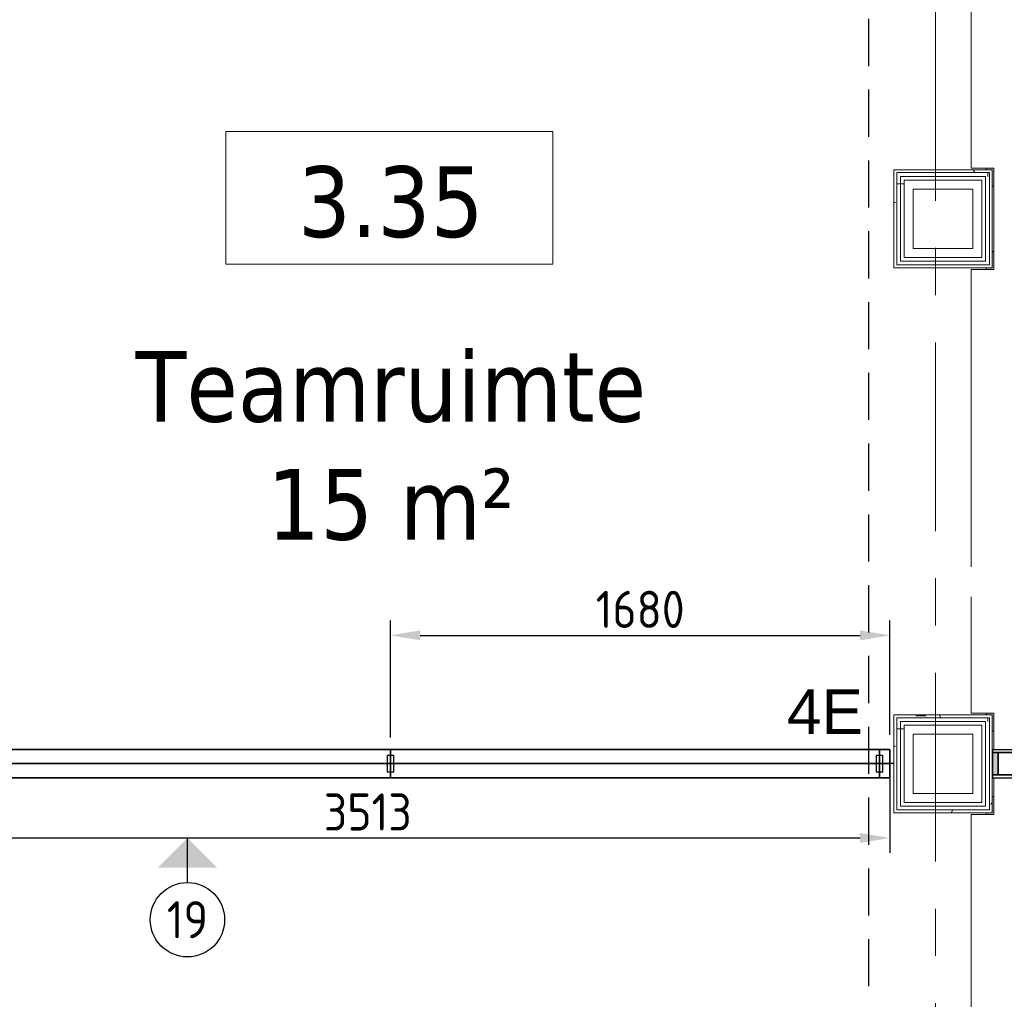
# Model space of a CAD drawing. Extents: x 3165 to 57695, y -7842 to 39081.
# Tile 216 of 248: x 50935 to 54248, y 25870 to 29165. Entities that reach past the tile are written whole.
import ezdxf
from ezdxf.enums import TextEntityAlignment as Align

# ---------------------------------------------------------------- set-up
doc = ezdxf.new("R2010")
doc.units = 0
doc.header["$LTSCALE"] = 50
doc.header["$PDSIZE"] = -5
doc.linetypes.add('HIDDEN2', pattern=[4.7625, 3.175, -1.5875])
doc.linetypes.add('Onderlegger 3e verdieping$0$stramien', pattern=[22.225, 12.7, -3.175, 3.175, -3.175])
doc.layers.get('0').update_dxf_attribs({"linetype": 'CONTINUOUS'})
doc.layers.get('DEFPOINTS').update_dxf_attribs({"linetype": 'CONTINUOUS'})
for name, color, linetype in [('AS-A38--_F----5', 2, 'CONTINUOUS'), ('AS-A38--_F---4-', 9, 'CONTINUOUS'), ('AS-I38-M_F----5_Muuraansluitingen', 7, 'CONTINUOUS'), ('AS-I38-M_F----5_Wandmodulen', 7, 'CONTINUOUS'), ('AS-L38--', 7, 'CONTINUOUS'), ('AS-L38--_F----5', 7, 'CONTINUOUS'), ('AS-L38--_F---4-', 7, 'CONTINUOUS'), ('AS-L38--_F-23--', 3, 'CONTINUOUS'), ('AS-L38--_F1-----', 2, 'CONTINUOUS'), ('AS-L38--_F123--', 7, 'CONTINUOUS'), ('AS-M38--_F123--_Wandlengte', 1, 'CONTINUOUS'), ('AS-T38--_F----5', 7, 'CONTINUOUS'), ('AS-T38--_F-23--', 7, 'CONTINUOUS'), ('IWTEKST', 2, 'CONTINUOUS')]:
    doc.layers.add(name, color=color, linetype=linetype)
doc.layers.add('AS-I38-1_F----5', color=2, linetype='CONTINUOUS', plot=False)
doc.layers.add('IWHARTWAND', color=6, linetype='CONTINUOUS', plot=False)
for name, color, linetype, lineweight in [('Onderlegger 3e verdieping$0$A-AREA-IDEN', 8, 'CONTINUOUS', 18), ('Onderlegger 3e verdieping$0$A-DETL-MBND', 8, 'CONTINUOUS', 18), ('Onderlegger 3e verdieping$0$A-FLOR-OTLN', 8, 'CONTINUOUS', 18), ('Onderlegger 3e verdieping$0$A-GLAZ', 8, 'CONTINUOUS', 25), ('Onderlegger 3e verdieping$0$A-WALL-MBNI', 8, 'CONTINUOUS', 25), ('Onderlegger 3e verdieping$0$A-WALL-PATT', 8, 'CONTINUOUS', 50), ('Onderlegger 3e verdieping$0$I-WALL', 8, 'CONTINUOUS', 25), ('Onderlegger 3e verdieping$0$S-GRID', 8, 'CONTINUOUS', 18)]:
    doc.layers.add(name, color=color, linetype=linetype, lineweight=lineweight)
doc.styles.add('Onderlegger 3e verdieping$0$Tahoma_1', font='TAHOMA.TTF', dxfattribs={"height": 238.040123})
doc.styles.get("Standard").update_dxf_attribs({"font": 'isocp.shx'})
doc.dimstyles.new('CWall_F2_Wandlengte', dxfattribs={"dimscale": 50, "dimtxt": 2.5, "dimasz": 2, "dimexe": 1, "dimexo": 1, "dimgap": 0.5, "dimtad": 1, "dimdec": 0, "dimdsep": 46, "dimtxsty": 'Standard', "dimcen": 2.5, "dimclrt": 2, "dimadec": 0, "dimazin": 0, "dimtfac": 1, "dimtdec": 0, "dimtix": 1, "dimtmove": 2, "dimatfit": 0, "dimfxl": 0, "dimtolj": 1, "dimtzin": 0, "dimarcsym": 0})
pattern_1 = [(0, (0, 0), (406.4, 101.6), [33.528, -271.272, 33.528, -271.272, -1625.6]), (0, (0, 0), (406.4, 101.6), [-609.6, 33.528, -576.072, 33.528, -271.272, -711.2]), (0, (0, 0), (406.4, 101.6), [-1524, 33.528, -169.672, 33.528, -474.472]), (120, (152.4, 50.8), (-291.18818, 301.15272), [33.528, -271.272, 33.528, -271.272, -1625.6]), (120, (152.4, 50.8), (-291.18818, 301.15272), [-609.6, 33.528, -576.072, 33.528, -271.272, -711.2]), (120, (152.4, 50.8), (-291.18818, 301.15272), [-1524, 33.528, -169.672, 33.528, -474.472]), (240, (203.2, 254), (-115.21182, -402.75272), [33.528, -271.272, 33.528, -271.272, -1625.6]), (240, (203.2, 254), (-115.21182, -402.75272), [-609.6, 33.528, -576.072, 33.528, -271.272, -711.2]), (240, (203.2, 254), (-115.21182, -402.75272), [-1524, 33.528, -169.672, 33.528, -474.472])]
pattern_2 = [(0, (53875.76, 26429.2), (0, 500), []), (0, (53875.76, 26379.2), (0, 500), []), (0, (53875.76, 26329.2), (0, 500), []), (0, (53875.76, 26279.2), (0, 500), [])]
pattern_3 = [(0, (53875.76, 28262.54), (0, 500), []), (0, (53875.76, 28212.54), (0, 500), []), (0, (53875.76, 28162.54), (0, 500), []), (0, (53875.76, 28112.54), (0, 500), [])]
pattern_4 = [(0, (683.25, 1360), (31.75, 31.75), [15.875, -47.625]), (90, (691.188, 1352.062), (-31.75, 31.75), [15.875, -47.625])]
pattern_5 = [(0, (822.5, 1360), (31.75, 31.75), [15.875, -47.625]), (90, (830.438, 1352.062), (-31.75, 31.75), [15.875, -47.625])]

# ---------------------------------------------------------------- blocks, each defined once
blk = doc.blocks.new('Onderlegger 3e verdieping$0$22_KA_systeempanel_dicht - staal-V107-Plotview 3e Verdieping - schaal 1 op 100')
at = {"layer": 'Onderlegger 3e verdieping$0$A-GLAZ', "lineweight": 18}
h = blk.add_hatch(color=256, dxfattribs=at)
h.paths.add_polyline_path([(-44.3, -37.5), (-24.3, -37.5), (-24.3, 37.5), (-44.3, 37.5)], flags=0)
h.paths.add_polyline_path([(44.3, -37.5), (44.3, 37.5), (24.3, 37.5), (24.3, -37.5)], flags=0)
at = {"layer": 'Onderlegger 3e verdieping$0$A-GLAZ'}
for p, q in [((44.3, 47.5), (-44.3, 47.5)), ((-44.3, 47.5), (-44.3, 37.5)), ((-44.3, 37.5), (44.3, 37.5)), ((-24.3, 37.5), (-44.3, 37.5)), ((-44.3, 37.5), (-44.3, -37.5)), ((24.3, 37.5), (-24.3, 37.5)), ((-24.3, 37.5), (-24.3, -37.5)), ((-24.3, -37.5), (-24.3, 37.5)), ((24.3, -37.5), (24.3, 37.5)), ((44.3, 37.5), (24.3, 37.5)), ((24.3, 37.5), (24.3, -37.5)), ((44.3, 37.5), (44.3, 47.5)), ((44.3, -37.5), (44.3, 37.5)), ((44.3, -37.5), (-44.3, -37.5)), ((-44.3, -37.5), (-44.3, -47.5)), ((-44.3, -37.5), (-24.3, -37.5)), ((-44.3, -47.5), (44.3, -47.5)), ((-24.3, -37.5), (24.3, -37.5)), ((24.3, -37.5), (44.3, -37.5)), ((44.3, -47.5), (44.3, -37.5))]:
    blk.add_line(p, q, dxfattribs=at)
blk = doc.blocks.new('Onderlegger 3e verdieping$0$43_KA_stucwerk tegen borstwering onderkant verdieping1 - 43_KA_stucwerk tegen borstwering onderkant verdieping-10163052-Plotview 3e Verdieping - schaal 1 op 100')
at = {"layer": 'Onderlegger 3e verdieping$0$A-DETL-MBND'}
h = blk.add_hatch(color=256, dxfattribs=at)
h.paths.add_polyline_path([(54137, 2578.2), (54286.6, 2578.2), (54286.6, 3088), (54283.1, 3088), (54282, 2828.4), (54216.6, 2828.4), (54216.6, 2668.2), (54036.6, 2667.4), (54036.6, 2578.2)], flags=0)
h.paths.add_polyline_path([(54286.6, 4401), (54286.6, 4921.4), (54283.1, 4921.4), (54283.1, 4401)], flags=0)
h.paths.add_polyline_path([(54212.4, 4491.5), (54212.4, 4551.9), (54207.4, 4551.9), (54207.4, 4496.5), (54186.6, 4496.5), (54186.6, 4491.5), (54207.4, 4491.5)], flags=0)
h.paths.add_polyline_path([(54212.4, 4771.9), (54212.4, 4831.9), (54186.6, 4831.9), (54187.6, 4826.9), (54207.4, 4826.9), (54207.4, 4771.9)], flags=0)
h.paths.add_polyline_path([(54283.1, 6234.4), (54286.6, 6234.4), (54286.6, 6754.7), (54283.1, 6754.7), (54283.1, 6324.9)], flags=0)
h.paths.add_polyline_path([(54197.4, 6324.9), (54212.4, 6324.9), (54212.4, 6385.2), (54207.4, 6385.2), (54207.4, 6329.9), (54186.6, 6329.9), (54186.6, 6324.9), (54191.6, 6324.9)], flags=0)
h.paths.add_polyline_path([(54212.4, 6605.2), (54212.4, 6665.2), (54186.6, 6665.2), (54187.6, 6660.2), (54207.4, 6660.2), (54207.4, 6605.2)], flags=0)
h.paths.add_polyline_path([(54283.1, 8067.7), (54286.6, 8067.7), (54286.6, 8280.9), (54283.1, 8280.9), (54283.1, 8132.1)], flags=0)
h.paths.add_polyline_path([(54207.4, 8158.2), (54212.4, 8158.2), (54212.4, 8218.5), (54207.4, 8218.5), (54207.4, 8163.2), (54186.6, 8163.2), (54186.6, 8158.2), (54197.4, 8158.2)], flags=0)
h.paths.add_polyline_path([(54286.6, 8375.9), (54286.6, 8588.1), (54283.1, 8588.1), (54283.1, 8375.9)], flags=0)
h.paths.add_polyline_path([(54212.4, 8438.5), (54212.4, 8498.5), (54186.6, 8498.5), (54187.6, 8493.5), (54207.4, 8493.5), (54207.4, 8438.5)], flags=0)
h.paths.add_polyline_path([(54283.1, 9901.1), (54286.6, 9901.1), (54286.6, 10421.4), (54283.1, 10421.4), (54283.1, 9991.5)], flags=0)
h.paths.add_polyline_path([(54212.4, 9991.5), (54212.4, 10051.9), (54207.4, 10051.9), (54207.4, 9996.5), (54186.6, 9996.5), (54186.6, 9991.5), (54207.4, 9991.5)], flags=0)
h.paths.add_polyline_path([(54212.4, 10271.9), (54212.4, 10331.9), (54186.6, 10331.9), (54187.6, 10326.9), (54207.4, 10326.9), (54207.4, 10271.9)], flags=0)
h.paths.add_polyline_path([(54283.1, 11734.4), (54286.6, 11734.4), (54286.6, 11947.7), (54283.1, 11947.7), (54283.1, 11813)], flags=0)
h.paths.add_polyline_path([(54197.4, 11824.9), (54212.4, 11824.9), (54212.4, 11885.2), (54207.4, 11885.2), (54207.4, 11829.9), (54186.6, 11829.9), (54186.6, 11824.9)], flags=0)
h.paths.add_polyline_path([(54283.1, 12042.7), (54286.6, 12042.7), (54286.6, 12254.7), (54283.1, 12254.7), (54283.1, 12165.2)], flags=0)
h.paths.add_polyline_path([(54212.4, 12105.2), (54212.4, 12165.2), (54186.6, 12165.2), (54187.6, 12160.2), (54207.4, 12160.2), (54207.4, 12105.2)], flags=0)
h.paths.add_polyline_path([(54283.1, 13567.7), (54286.6, 13567.7), (54286.6, 14088.7), (54283.1, 14088.7), (54283.1, 13658.2)], flags=0)
h.paths.add_polyline_path([(54207.4, 13658.2), (54212.4, 13658.2), (54212.4, 13718.5), (54207.4, 13718.5), (54207.4, 13663.2), (54186.6, 13663.2), (54186.6, 13658.2), (54197.4, 13658.2)], flags=0)
h.paths.add_polyline_path([(54207.4, 13938.5), (54212.4, 13938.5), (54212.4, 13998.5), (54186.6, 13998.5), (54187.6, 13993.5), (54207.4, 13993.5), (54207.4, 13958.5)], flags=0)
h.paths.add_polyline_path([(54286.6, 15401.7), (54286.6, 15922), (54283.1, 15922), (54283.1, 15401.7)], flags=0)
h.paths.add_polyline_path([(54186.6, 15491.5), (54212.4, 15491.5), (54212.4, 15551.9), (54207.4, 15551.9), (54207.4, 15496.5), (54186.6, 15496.5), (54186.6, 15493.9)], flags=0)
h.paths.add_polyline_path([(54207.4, 15771.9), (54212.4, 15771.9), (54212.4, 15831.9), (54186.6, 15831.9), (54187.6, 15826.9), (54207.4, 15826.9), (54207.4, 15791.9)], flags=0)
h.paths.add_polyline_path([(54283.1, 17235), (54286.6, 17235), (54286.6, 17447.4), (54283.1, 17447.4), (54283.1, 17324.9)], flags=0)
h.paths.add_polyline_path([(54207.4, 17324.9), (54212.4, 17324.9), (54212.4, 17385.2), (54207.4, 17385.2), (54207.4, 17329.9), (54186.6, 17329.9), (54186.6, 17324.9), (54197.4, 17324.9)], flags=0)
h.paths.add_polyline_path([(54286.6, 17542.4), (54286.6, 17755.4), (54283.1, 17755.4), (54283.1, 17542.4)], flags=0)
h.paths.add_polyline_path([(54212.4, 17605.2), (54212.4, 17665.2), (54186.6, 17665.2), (54187.6, 17660.2), (54207.4, 17659.2), (54207.4, 17605.2)], flags=0)
h.paths.add_polyline_path([(54286.6, 19068.4), (54286.6, 19278.7), (54283.1, 19278.7), (54283.1, 19068.4)], flags=0)
h.paths.add_polyline_path([(54197.4, 19158.2), (54212.4, 19158.2), (54212.4, 19218.5), (54207.4, 19218.5), (54207.4, 19163.2), (54186.6, 19163.2), (54186.6, 19158.2), (54191.6, 19158.2)], flags=0)
h.paths.add_polyline_path([(54286.6, 19373.7), (54286.6, 19588), (54283.1, 19588), (54283.1, 19373.7)], flags=0)
h.paths.add_polyline_path([(54207.4, 19438.5), (54212.4, 19438.5), (54212.4, 19498.5), (54186.6, 19498.5), (54186.6, 19493.5), (54207.4, 19493.5), (54207.4, 19458.5)], flags=0)
h.paths.add_polyline_path([(54286.6, 20901), (54286.6, 21113.7), (54283.1, 21113.7), (54283.1, 20901)], flags=0)
h.paths.add_polyline_path([(54187.7, 20991.2), (54212.4, 20991.2), (54212.4, 21051.9), (54207.4, 21051.9), (54207.4, 20996.2), (54186.6, 20996.2), (54186.6, 20991.2)], flags=0)
h.paths.add_polyline_path([(54283.1, 21208.7), (54286.6, 21208.7), (54286.6, 21421.4), (54283.1, 21421.4), (54283.1, 21331.5)], flags=0)
h.paths.add_polyline_path([(54212.4, 21271.9), (54212.4, 21331.5), (54186.6, 21331.5), (54186.6, 21326.5), (54207.4, 21326.5), (54207.4, 21271.9)], flags=0)
h.paths.add_polyline_path([(54286.6, 22734.4), (54286.6, 23254.7), (54283.1, 23254.7), (54283.1, 22734.4)], flags=0)
h.paths.add_polyline_path([(54197.4, 22824.9), (54212.4, 22824.9), (54212.4, 22885.2), (54207.4, 22885.2), (54207.4, 22829.9), (54186.6, 22829.9), (54187.7, 22824.9), (54191.6, 22824.9)], flags=0)
h.paths.add_polyline_path([(54212.4, 23105.2), (54212.4, 23165.2), (54186.6, 23165.2), (54186.6, 23160.2), (54207.4, 23160.2), (54207.4, 23105.2)], flags=0)
h.paths.add_polyline_path([(54286.6, 24567.7), (54286.6, 25088), (54283.1, 25088), (54283.1, 24567.7)], flags=0)
h.paths.add_polyline_path([(54186.6, 24658.2), (54212.4, 24658.2), (54212.4, 24718.5), (54207.4, 24718.5), (54207.4, 24663.2), (54186.6, 24663.2)], flags=0)
h.paths.add_polyline_path([(54212.4, 24938.5), (54212.4, 24998.5), (54186.6, 24998.5), (54186.6, 24993.5), (54207.4, 24993.5), (54207.4, 24938.5)], flags=0)
h.paths.add_polyline_path([(54286.6, 26401), (54286.6, 26614.2), (54283.1, 26614.2), (54283.1, 26401)], flags=0)
h.paths.add_polyline_path([(54212.4, 26491.5), (54212.4, 26551.9), (54207.4, 26551.9), (54207.4, 26496.5), (54186.6, 26496.5), (54187.7, 26491.5), (54207.4, 26491.5)], flags=0)
h.paths.add_polyline_path([(54286.6, 26709.2), (54286.6, 26921.4), (54283.1, 26921.4), (54283.1, 26709.2)], flags=0)
h.paths.add_polyline_path([(54212.4, 26771.9), (54212.4, 26831.9), (54186.6, 26831.9), (54186.6, 26826.9), (54207.4, 26826.9), (54207.4, 26771.9)], flags=0)
h.paths.add_polyline_path([(54283.1, 28234.4), (54286.6, 28234.4), (54286.6, 28754.7), (54283.1, 28754.7), (54283.1, 28268.9)], flags=0)
h.paths.add_polyline_path([(54197.4, 28324.9), (54212.4, 28324.9), (54212.4, 28385.2), (54207.4, 28385.2), (54207.4, 28329.9), (54186.6, 28329.9), (54187.7, 28324.9)], flags=0)
h.paths.add_polyline_path([(54212.4, 28605.2), (54212.4, 28665.2), (54186.6, 28665.2), (54186.6, 28660.2), (54207.4, 28660.2), (54207.4, 28605.2)], flags=0)
h.paths.add_polyline_path([(54283.1, 30067.7), (54286.6, 30067.7), (54286.6, 30280.9), (54283.1, 30280.9), (54283.1, 30158.2)], flags=0)
h.paths.add_polyline_path([(54191.6, 30158.2), (54212.4, 30158.2), (54212.4, 30218.5), (54207.4, 30217.6), (54207.4, 30163.2), (54186.6, 30163.2), (54187.7, 30158.2)], flags=0)
h.paths.add_polyline_path([(54286.6, 30375.9), (54286.6, 30588), (54283.1, 30588), (54283.1, 30375.9)], flags=0)
h.paths.add_polyline_path([(54207.4, 30438.5), (54212.4, 30438.5), (54212.4, 30498.5), (54186.6, 30498.5), (54186.6, 30493.5), (54207.4, 30493.5), (54207.4, 30458.5)], flags=0)
h.paths.add_polyline_path([(54283.1, 31901), (54286.6, 31901), (54286.6, 32421.4), (54283.1, 32421.4), (54283.1, 31949.8)], flags=0)
h.paths.add_polyline_path([(54187.7, 31991.5), (54212.4, 31991.5), (54212.4, 32051.9), (54207.4, 32051.9), (54207.4, 31996.5), (54186.6, 31996.5), (54186.6, 31991.5)], flags=0)
h.paths.add_polyline_path([(54207.4, 32271.9), (54212.4, 32271.9), (54212.4, 32331.9), (54186.6, 32331.9), (54186.6, 32326.9), (54207.4, 32326.9), (54207.4, 32291.9)], flags=0)
h.paths.add_polyline_path([(54286.6, 33734.4), (54286.6, 34255.4), (54283.1, 34255.4), (54283.1, 33734.4)], flags=0)
h.paths.add_polyline_path([(54186.6, 33824.9), (54212.4, 33824.9), (54212.4, 33885.2), (54207.4, 33885.2), (54207.4, 33829.9), (54186.6, 33829.9)], flags=0)
h.paths.add_polyline_path([(54207.4, 34105.2), (54212.4, 34105.2), (54212.4, 34165.2), (54186.6, 34165.2), (54186.9, 34160.2), (54207.4, 34160.2), (54207.4, 34115)], flags=0)
h.paths.add_polyline_path([(54283.4, 35568.4), (54286.6, 35568.4), (54286.6, 36078.2), (54036.6, 36078.2), (54036.6, 35993.5), (54202.4, 35993.5), (54202.4, 35663.2), (54186.6, 35663.2), (54186.6, 35658.2), (54207.4, 35658.2), (54207.4, 35827.9), (54283.1, 35827.9), (54283.1, 35568.4)], flags=0)
h.paths.add_polyline_path([(19068.1, 35978.2), (19076.6, 35978.2), (19076.6, 36078.2), (18923.1, 36078.2), (18923.1, 36074.7), (19068.1, 36074.7), (19068.1, 35978.3)], flags=0)
h.paths.add_polyline_path([(17464.9, 35978.2), (17464.9, 35993.2), (17234.8, 35993.2), (17234.8, 35978.2), (17239.9, 35978.2), (17240, 35988.2), (17460, 35988.2), (17460, 35978.2)], flags=0)
h.paths.add_polyline_path([(15626.6, 35978.2), (15631.6, 35978.2), (15631.6, 35993.2), (15401.4, 35993.2), (15401.4, 35978.2), (15406.6, 35978.2), (15406.6, 35988.2), (15626.6, 35988.2)], flags=0)
h.paths.add_polyline_path([(13568.1, 35978.2), (13573.3, 35978.2), (13573.3, 35988.2), (13635.8, 35989.2), (13635.8, 35993.2), (13568.1, 35993.2), (13568.1, 35988.2)], flags=0)
h.paths.add_polyline_path([(13798.3, 35978.2), (13798.3, 35993.2), (13730.8, 35993.2), (13730.8, 35988.2), (13793.3, 35988.2), (13793.3, 35978.2)], flags=0)
h.paths.add_polyline_path([(11734.8, 35978.2), (11739.9, 35978.2), (11740, 35988.2), (11802.4, 35989), (11802.4, 35993.2), (11734.8, 35993.2), (11734.8, 35988.2)], flags=0)
h.paths.add_polyline_path([(10131.6, 35978.2), (10131.6, 35993.2), (10064.1, 35993.2), (10064.1, 35988.2), (10126.6, 35988.2), (10126.6, 35978.2)], flags=0)
h.paths.add_polyline_path([(11964.9, 35978.2), (11964.9, 35993.2), (11897.4, 35993.2), (11897.4, 35988.2), (11960, 35988.2), (11960, 35978.2)], flags=0)
h.paths.add_polyline_path([(9901.4, 35978.2), (9906.6, 35978.2), (9906.6, 35988.2), (9969.1, 35988.2), (9969.1, 35993.2), (9901.4, 35993.2), (9901.4, 35988.2)], flags=0)
h.paths.add_polyline_path([(8298.3, 35978.2), (8298.3, 35993.2), (8068.1, 35993.2), (8068.1, 35978.2), (8073.3, 35978.2), (8073.3, 35988.2), (8293.3, 35988.2), (8293.3, 35978.2)], flags=0)
h.paths.add_polyline_path([(6460, 35978.2), (6464.9, 35978.2), (6464.9, 35993.2), (6234.8, 35993.2), (6234.8, 35978.2), (6239.9, 35978.2), (6240, 35988.2), (6460, 35988.2)], flags=0)
h.paths.add_polyline_path([(4626.6, 35978.2), (4631.6, 35978.2), (4631.6, 35993.2), (4516.6, 35993.2), (4516.6, 35988.2), (4626.6, 35988.2)], flags=0)
h.paths.add_polyline_path([(11589.8, 36074.7), (11802.4, 36074.7), (11802.4, 36078.2), (11589.8, 36078.2)], flags=0)
h.paths.add_polyline_path([(13423.1, 36074.7), (13635.8, 36074.7), (13635.8, 36078.2), (13423.1, 36078.2)], flags=0)
h.paths.add_polyline_path([(17089.8, 36074.7), (17610.1, 36074.7), (17610.1, 36078.2), (17089.8, 36078.2)], flags=0)
h.paths.add_polyline_path([(10198.2, 36074.7), (10276.8, 36074.7), (10276.8, 36078.2), (10064.1, 36078.2), (10064.1, 36074.7), (10131.6, 36074.7)], flags=0)
h.paths.add_polyline_path([(13798.3, 36074.7), (13943.4, 36074.7), (13943.4, 36078.2), (13730.8, 36078.2), (13730.8, 36074.7)], flags=0)
h.paths.add_polyline_path([(15767.9, 36074.7), (15776.8, 36074.7), (15776.8, 36078.2), (15256.4, 36078.2), (15256.4, 36074.7), (15631.6, 36074.7)], flags=0)
h.paths.add_polyline_path([(12110.1, 36074.7), (12110.1, 36078.2), (11897.4, 36078.2), (11897.4, 36074.7), (12054.7, 36074.7)], flags=0)
h.paths.add_polyline_path([(4557, 36074.7), (4776.8, 36074.7), (4776.8, 36078.2), (4516.6, 36078.2), (4516.6, 36074.7)], flags=0)
h.paths.add_polyline_path([(9901.4, 36074.7), (9969.1, 36074.7), (9969.1, 36078.2), (9756.4, 36078.2), (9756.4, 36074.7), (9888.7, 36074.7)], flags=0)
h.paths.add_polyline_path([(8032.2, 36074.7), (8443.4, 36074.7), (8443.4, 36078.2), (7923.1, 36078.2), (7923.1, 36074.7)], flags=0)
h.paths.add_polyline_path([(6610.1, 36074.7), (6610.1, 36078.2), (6089.8, 36078.2), (6089.8, 36074.7), (6485, 36074.7)], flags=0)
for p, q in [((54212.4, 28605.2), (54207.4, 28605.2)), ((54207.4, 28385.2), (54212.4, 28385.2)), ((54212.4, 26771.9), (54207.4, 26771.9)), ((54207.4, 26551.9), (54212.4, 26551.9))]:
    blk.add_line(p, q, dxfattribs=at)
blk = doc.blocks.new('Onderlegger 3e verdieping$0$vensterbank tweede verdieping2 - vensterbank tweede verdieping-12045771-Plotview 3e Verdieping - schaal 1 op 100')
at = {"layer": 'Onderlegger 3e verdieping$0$A-GLAZ', "lineweight": 18}
for p, q in [((54136.6, 30158.2), (54136.6, 28665.2)), ((54136.6, 28665.2), (54212.4, 28665.2)), ((54212.4, 28665.2), (54212.4, 28324.9)), ((54212.4, 28324.9), (54136.6, 28324.9)), ((54136.6, 28324.9), (54136.6, 27323.8)), ((54136.6, 27223.8), (54136.6, 26831.9)), ((54136.6, 26831.9), (54212.4, 26831.9)), ((54212.4, 26831.9), (54212.4, 26709.2)), ((54212.4, 26614.2), (54212.4, 26491.5)), ((54212.4, 26491.5), (54136.6, 26491.5)), ((54136.6, 26491.5), (54136.6, 24998.5))]:
    blk.add_line(p, q, dxfattribs=at)
blk = doc.blocks.new('Onderlegger 3e verdieping$0$00_KU ruimtetag groot - 00_KU ruimtetag groot-3653893-Plotview 3e Verdieping - schaal 1 op 100')
at = {"layer": 'Onderlegger 3e verdieping$0$A-AREA-IDEN'}
for p, q in [((5.5, 2.164), (-5.5, 2.164)), ((-5.5, 2.164), (-5.5, -2.302)), ((5.5, -2.302), (5.5, 2.164)), ((-5.5, -2.302), (5.5, -2.302))]:
    blk.add_line(p, q, dxfattribs=at)
blk = doc.blocks.new('Onderlegger 3e verdieping')
at = {"layer": 'Onderlegger 3e verdieping$0$A-WALL-PATT', "lineweight": 18}
h = blk.add_hatch(dxfattribs=at)
h.set_pattern_fill('FP_11', color=256, style=0, pattern_type=2)
h.set_pattern_definition(pattern_1)
h.paths.add_polyline_path([(54197.4, 28650.2), (54207.4, 28650.2), (54207.4, 28660.2), (53875.8, 28660.2), (53875.8, 28650.2), (54137, 28650.2)], flags=0)
h = blk.add_hatch(dxfattribs=at)
h.set_pattern_fill('FP_11', color=256, style=0, pattern_type=2)
h.set_pattern_definition(pattern_1)
h.paths.add_polyline_path([(53885.8, 28329.9), (53885.8, 28650.2), (53875.8, 28650.2), (53875.8, 28329.9)], flags=0)
h = blk.add_hatch(dxfattribs=at)
h.set_pattern_fill('FP_50', color=256, angle=-270, style=0, pattern_type=2)
h.set_pattern_definition([(270, (53841.6, 28660.2), (500, 3e-14), []), (270, (53791.6, 28660.2), (500, 3e-14), []), (270, (53741.6, 28660.2), (500, 3e-14), []), (270, (53691.6, 28660.2), (500, 3e-14), [])])
h.paths.add_polyline_path([(53898.3, 28637.7), (54197.4, 28637.7), (54197.4, 28650.2), (53885.8, 28650.2), (53885.8, 28637.7)], flags=0)
h = blk.add_hatch(dxfattribs=at)
h.set_pattern_fill('FP_51', color=256, angle=90, style=0, pattern_type=2)
h.set_pattern_definition(pattern_3)
h.paths.add_polyline_path([(53898.3, 28339.9), (53898.3, 28637.7), (53885.8, 28637.7), (53885.8, 28339.9)], flags=0)
h = blk.add_hatch(dxfattribs=at)
h.set_pattern_fill('FP_51', color=256, angle=90, style=0, pattern_type=2)
h.set_pattern_definition(pattern_3)
h.paths.add_polyline_path([(53910.8, 28352.4), (53910.8, 28625.2), (53898.3, 28625.2), (53898.3, 28352.4)], flags=0)
h = blk.add_hatch(dxfattribs=at)
h.set_pattern_fill('FP_11', color=256, style=0, pattern_type=2)
h.set_pattern_definition(pattern_1)
h.paths.add_polyline_path([(54197.4, 26816.9), (54207.4, 26816.9), (54207.4, 26826.9), (53875.8, 26826.9), (53875.8, 26816.9), (54137, 26816.9)], flags=0)
h = blk.add_hatch(dxfattribs=at)
h.set_pattern_fill('FP_11', color=256, style=0, pattern_type=2)
h.set_pattern_definition(pattern_1)
h.paths.add_polyline_path([(53885.8, 26496.5), (53885.8, 26816.9), (53875.8, 26816.9), (53875.8, 26496.5)], flags=0)
h = blk.add_hatch(dxfattribs=at)
h.set_pattern_fill('FP_48', color=256, angle=-270, style=0, pattern_type=2)
h.set_pattern_definition([(270, (53841.6, 26826.86), (500, 3e-14), []), (270, (53791.6, 26826.86), (500, 3e-14), []), (270, (53741.6, 26826.86), (500, 3e-14), []), (270, (53691.6, 26826.86), (500, 3e-14), [])])
h.paths.add_polyline_path([(54184.9, 26804.4), (54197.4, 26804.4), (54197.4, 26816.9), (53885.8, 26816.9), (53885.8, 26804.4), (54137, 26804.4)], flags=0)
h = blk.add_hatch(dxfattribs=at)
h.set_pattern_fill('FP_49', color=256, angle=90, style=0, pattern_type=2)
h.set_pattern_definition(pattern_2)
h.paths.add_polyline_path([(53898.3, 26506.5), (53898.3, 26804.4), (53885.8, 26804.4), (53885.8, 26506.5)], flags=0)
h = blk.add_hatch(dxfattribs=at)
h.set_pattern_fill('FP_11', color=256, style=0, pattern_type=2)
h.set_pattern_definition(pattern_1)
h.paths.add_polyline_path([(54197.4, 26496.5), (54207.4, 26496.5), (54207.4, 26816.9), (54197.4, 26816.9), (54197.4, 26506.5)], flags=0)
h = blk.add_hatch(dxfattribs=at)
h.set_pattern_fill('FP_49', color=256, angle=90, style=0, pattern_type=2)
h.set_pattern_definition(pattern_2)
h.paths.add_polyline_path([(53910.8, 26519), (53910.8, 26791.9), (53898.3, 26791.9), (53898.3, 26519)], flags=0)
h = blk.add_hatch(dxfattribs=at)
h.set_pattern_fill('FP_11', color=256, style=0, pattern_type=2)
h.set_pattern_definition(pattern_1)
h.paths.add_polyline_path([(53885.8, 26496.5), (54197.4, 26496.5), (54197.4, 26506.5), (53885.8, 26506.5)], flags=0)
at = {"layer": 'Onderlegger 3e verdieping$0$A-FLOR-OTLN'}
for p, q in [((54186.3, 28665.2), (54186.3, 28660.2)), ((54186.6, 28660.2), (54186.6, 28665.2)), ((54186.3, 28329.9), (54186.3, 28324.9)), ((54186.6, 28324.9), (54186.6, 28329.9)), ((54186.3, 26831.9), (54186.3, 26826.9)), ((54186.6, 26826.9), (54186.6, 26831.9)), ((54186.3, 26496.5), (54186.3, 26491.5)), ((54186.6, 26491.5), (54186.6, 26496.5))]:
    blk.add_line(p, q, dxfattribs=at)
at = {"layer": 'Onderlegger 3e verdieping$0$I-WALL', "lineweight": 18}
for p, q in [((54207.4, 28660.2), (53875.8, 28660.2)), ((53875.8, 28660.2), (53875.8, 28329.9)), ((54207.4, 28329.9), (54207.4, 28660.2)), ((54197.4, 28650.2), (53885.8, 28650.2)), ((53885.8, 28650.2), (53885.8, 28339.9)), ((54184.9, 28637.7), (53898.3, 28637.7)), ((53898.3, 28637.7), (53898.3, 28352.4)), ((54172.4, 28625.2), (53910.8, 28625.2)), ((53910.8, 28625.2), (53910.8, 28364.9)), ((54172.4, 28625.2), (54172.4, 28364.9)), ((54184.9, 28637.7), (54184.9, 28352.4)), ((54197.4, 28650.2), (54197.4, 28339.9)), ((53940.8, 28595.2), (54142.4, 28595.2)), ((53940.8, 28394.9), (53940.8, 28595.2)), ((54142.4, 28595.2), (54142.4, 28394.9)), ((54142.4, 28394.9), (53940.8, 28394.9)), ((54172.4, 28364.9), (53910.8, 28364.9)), ((53875.8, 28329.9), (54207.4, 28329.9)), ((54197.4, 28339.9), (53885.8, 28339.9)), ((54184.9, 28352.4), (53898.3, 28352.4)), ((54207.4, 26826.9), (53875.8, 26826.9)), ((53875.8, 26826.9), (53875.8, 26496.5)), ((54197.4, 26816.9), (53885.8, 26816.9)), ((53885.8, 26816.9), (53885.8, 26506.5)), ((54184.9, 26804.4), (53898.3, 26804.4)), ((53898.3, 26804.4), (53898.3, 26519)), ((54184.9, 26804.4), (54184.9, 26519)), ((54197.4, 26816.9), (54197.4, 26506.5)), ((54207.4, 26496.5), (54207.4, 26826.9)), ((54172.4, 26791.9), (53910.8, 26791.9)), ((53910.8, 26791.9), (53910.8, 26531.5)), ((54172.4, 26791.9), (54172.4, 26531.5)), ((53940.8, 26761.9), (54142.4, 26761.9)), ((53940.8, 26561.5), (53940.8, 26761.9)), ((54142.4, 26761.9), (54142.4, 26561.5)), ((54142.4, 26561.5), (53940.8, 26561.5)), ((54197.4, 26506.5), (53885.8, 26506.5)), ((54184.9, 26519), (53898.3, 26519)), ((54172.4, 26531.5), (53910.8, 26531.5)), ((53875.8, 26496.5), (54207.4, 26496.5))]:
    blk.add_line(p, q, dxfattribs=at)
at = {"layer": 'Onderlegger 3e verdieping$0$S-GRID', "linetype": 'Onderlegger 3e verdieping$0$stramien'}
blk.add_line((54016.6, 38080.6), (54016.6, 989.5), dxfattribs=at)
at = {"layer": 'Onderlegger 3e verdieping$0$A-AREA-IDEN', "xscale": 99.99999999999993, "yscale": 99.99999999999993, "zscale": 99.99999999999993}
blk.add_blockref('Onderlegger 3e verdieping$0$00_KU ruimtetag groot - 00_KU ruimtetag groot-3653893-Plotview 3e Verdieping - schaal 1 op 100', (52178.7, 28572.5), dxfattribs=at)
at = {"layer": 'Onderlegger 3e verdieping$0$A-GLAZ'}
blk.add_blockref('Onderlegger 3e verdieping$0$vensterbank tweede verdieping2 - vensterbank tweede verdieping-12045771-Plotview 3e Verdieping - schaal 1 op 100', (0, 0), dxfattribs=at)
at = {"layer": 'Onderlegger 3e verdieping$0$A-GLAZ', "lineweight": 18}
blk.add_blockref('Onderlegger 3e verdieping$0$22_KA_systeempanel_dicht - staal-V107-Plotview 3e Verdieping - schaal 1 op 100', (54251.8, 26661.7), dxfattribs=at)
at = {"layer": 'Onderlegger 3e verdieping$0$A-WALL-MBNI', "lineweight": 18}
blk.add_blockref('Onderlegger 3e verdieping$0$43_KA_stucwerk tegen borstwering onderkant verdieping1 - 43_KA_stucwerk tegen borstwering onderkant verdieping-10163052-Plotview 3e Verdieping - schaal 1 op 100', (0, 0), dxfattribs=at)
at = {"layer": 'Onderlegger 3e verdieping$0$A-AREA-IDEN', "char_height": 238.04, "attachment_point": 2, "line_spacing_factor": 1.000232, "style": 'Onderlegger 3e verdieping$0$Tahoma_1'}
for s, insert, width in [('3.35', (52183.3, 28671.8), 768), ('Teamruimte\\P15 m²', (52183.3, 28050.7), 2094)]:
    blk.add_mtext(s, dxfattribs=dict(at, insert=insert, width=width))
blk = doc.blocks.new('WandNr2-_CTA01')
at = {"layer": 'AS-T38--_F-23--', "color": 0, "linetype": 'ByBlock'}
blk.add_line((0, -5), (0, -2), dxfattribs=at)
blk.add_circle((0, -7.5), 2.5, dxfattribs=at)
blk.add_solid([(0, -2), (2, -4), (-2, -4)], dxfattribs=at)
blk.add_attdef('WANDNR', text='', height=2.5, dxfattribs=at).set_placement((0, -7.5), align=Align.MIDDLE)
blk = doc.blocks.new('WandNr5o_CTA01')
at = {"layer": 'AS-T38--_F----5', "color": 0, "linetype": 'ByBlock'}
blk.add_circle((0, -18), 2.5, dxfattribs=at)
blk.add_attdef('WANDNR', text='', height=2.5, dxfattribs=at).set_placement((0, -18), align=Align.MIDDLE)
blk = doc.blocks.new('BvnAans-_CTA01')
at = {"layer": 'AS-L38--_F----5', "color": 0, "invisible_edges": 10}
blk.add_3dface([(0, 0), (1, 0), (1, 0, 1), (0, 0, 1)], dxfattribs=at)
at = {"layer": 'AS-L38--_F---4-', "invisible_edges": 10}
for points in [[(0, 0.5), (1, 0.5), (1, 0.5, 1), (0, 0.5, 1)], [(0, -0.5), (1, -0.5), (1, -0.5, 1), (0, -0.5, 1)]]:
    blk.add_3dface(points, dxfattribs=at)
at = {"layer": 'AS-L38--_F---4-'}
blk.add_3dface([(0, -0.5, 1), (0, 0.5, 1), (1, 0.5, 1), (1, -0.5, 1)], dxfattribs=at)
blk = doc.blocks.new('OndrAans_CTA01')
at = {"layer": 'AS-L38--_F----5', "color": 0, "invisible_edges": 10}
blk.add_3dface([(0, 0), (1, 0), (1, 0, 1), (0, 0, 1)], dxfattribs=at)
at = {"layer": 'AS-L38--_F---4-', "invisible_edges": 10}
for points in [[(0, 0.5), (1, 0.5), (1, 0.5, 1), (0, 0.5, 1)], [(0, -0.5), (1, -0.5), (1, -0.5, 1), (0, -0.5, 1)]]:
    blk.add_3dface(points, dxfattribs=at)
at = {"layer": 'AS-L38--_F123--', "color": 0}
blk.add_3dface([(0, -0.5), (1, -0.5), (1, 0.5), (0, 0.5)], dxfattribs=at)
blk = doc.blocks.new('Q0WDSTL-_CTA01')
at = {"layer": 'AS-L38--_F-23--'}
for p, q in [((0, 0.3), (0, 0.5)), ((0, -0.3), (0, -0.5))]:
    blk.add_line(p, q, dxfattribs=at)
at = {"layer": 'AS-L38--_F-23--', "color": 1}
blk.add_lwpolyline([(0, 0.3), (1, 0.3), (1, -0.3), (0, -0.3)], dxfattribs=at)
at = {"layer": 'AS-L38--_F1-----'}
blk.add_lwpolyline([(0, 0.5), (0, -0.5)], dxfattribs=at)
blk = doc.blocks.new('D1------_CTA01')
at = {"layer": 'AS-L38--_F----5', "color": 0}
blk.add_3dface([(0, 0), (1, 0), (1, 0, 1), (0, 0, 1)], dxfattribs=at)
at = {"layer": 'AS-L38--_F---4-'}
for points in [[(0, 0.5), (1, 0.5), (1, 0.5, 1), (0, 0.5, 1)], [(0, -0.5), (1, -0.5), (1, -0.5, 1), (0, -0.5, 1)]]:
    blk.add_3dface(points, dxfattribs=at)
blk = doc.blocks.new('QWND48--_CTA01')
at = {"layer": 'AS-A38--_F----5', "extrusion": (0, -1, 0)}
h = blk.add_hatch(dxfattribs=at)
h.set_pattern_fill('CROSS', color=256, scale=5, style=0)
h.set_pattern_definition(pattern_4)
h.paths.add_polyline_path([(0, 940), (1366.5, 940), (1366.5, 1780), (0, 1780)])
at = {"layer": 'AS-A38--_F---4-', "extrusion": (0, -1, 0)}
h = blk.add_hatch(dxfattribs=at)
h.set_pattern_fill('CROSS', color=256, scale=5, style=0)
h.set_pattern_definition(pattern_4)
h.paths.add_polyline_path([(0, 940), (1366.5, 940), (1366.5, 1780), (0, 1780)])
h = blk.add_hatch(dxfattribs=at)
h.set_pattern_fill('CROSS', color=256, scale=5, style=0)
h.set_pattern_definition(pattern_4)
h.paths.add_polyline_path([(0, 940), (1366.5, 940), (1366.5, 1780), (0, 1780)])
at = {"layer": 'DEFPOINTS'}
blk.add_point((0, 0, 2700), dxfattribs=at)
at = {"layer": 'AS-L38--', "yscale": 95}
for name, p, xscale, zscale in [('BvnAans-_CTA01', (0, 0, 2660), 1366.5, 40), ('OndrAans_CTA01', (0, 0), 1366.5, 60), ('Q0WDSTL-_CTA01', (0, 0), 10, 10), ('D1------_CTA01', (0, 0, 1780), 1366.5, 880), ('D1------_CTA01', (0, 0, 940), 1366.5, 840), ('D1------_CTA01', (0, 0, 60), 1366.5, 880)]:
    blk.add_blockref(name, p, dxfattribs=dict(at, xscale=xscale, zscale=zscale))
at = {"layer": 'AS-L38--', "xscale": 10, "yscale": 95, "zscale": 10, "rotation": 180}
blk.add_blockref('Q0WDSTL-_CTA01', (1366.5, 0), dxfattribs=at)
at = {"layer": 'AS-I38-1_F----5', "extrusion": (0, -1, 0)}
blk.add_text('2', height=90, dxfattribs=at).set_placement((40, 130))
at = {"layer": 'AS-I38-M_F----5_Wandmodulen', "extrusion": (0, -1, 0)}
blk.add_text('AH-Z1', height=125, rotation=90, dxfattribs=at).set_placement((683.25, 2750), align=Align.MIDDLE_LEFT)
blk = doc.blocks.new('*D421')
at = {"layer": 'AS-M38--_F123--_Wandlengte', "color": 0, "lineweight": -2}
for p, q in [((52182.6, 26750.2), (52182.6, 27143.7)), ((53862.6, 26759.7), (53862.6, 27143.7)), ((52282.6, 27093.7), (53762.6, 27093.7))]:
    blk.add_line(p, q, dxfattribs=at)
at = {"layer": 'AS-M38--_F123--_Wandlengte', "color": 0}
for points in [[(52282.6, 27110.4), (52282.6, 27077), (52182.6, 27093.7)], [(53762.6, 27110.4), (53762.6, 27077), (53862.6, 27093.7)]]:
    blk.add_solid(points, dxfattribs=at)
at = {"layer": 'DEFPOINTS', "color": 0}
for p in [(53862.6, 27093.7), (53862.6, 26709.7, 2700), (52182.6, 26700.2)]:
    blk.add_point(p, dxfattribs=at)
at = {"layer": 'AS-M38--_F123--_Wandlengte', "color": 2, "insert": (53022.6, 27181.2), "char_height": 125, "attachment_point": 5}
blk.add_mtext('\\A1;1680', dxfattribs=at)
blk = doc.blocks.new('QWND35--_CTA01')
at = {"layer": 'AS-A38--_F----5', "extrusion": (0, -1, 0)}
h = blk.add_hatch(dxfattribs=at)
h.set_pattern_fill('CROSS', color=256, scale=5, style=0)
h.set_pattern_definition(pattern_5)
h.paths.add_polyline_path([(0, 940), (1645, 940), (1645, 1780), (0, 1780)])
at = {"layer": 'AS-A38--_F---4-', "extrusion": (0, -1, 0)}
h = blk.add_hatch(dxfattribs=at)
h.set_pattern_fill('CROSS', color=256, scale=5, style=0)
h.set_pattern_definition(pattern_5)
h.paths.add_polyline_path([(0, 940), (1645, 940), (1645, 1780), (0, 1780)])
h = blk.add_hatch(dxfattribs=at)
h.set_pattern_fill('CROSS', color=256, scale=5, style=0)
h.set_pattern_definition(pattern_5)
h.paths.add_polyline_path([(0, 940), (1645, 940), (1645, 1780), (0, 1780)])
at = {"layer": 'DEFPOINTS'}
blk.add_point((0, 0, 2700), dxfattribs=at)
at = {"layer": 'AS-L38--', "yscale": 95}
for name, p, xscale, zscale in [('BvnAans-_CTA01', (0, 0, 2660), 1645, 40), ('OndrAans_CTA01', (0, 0), 1645, 60), ('Q0WDSTL-_CTA01', (0, 0), 10, 10), ('D1------_CTA01', (0, 0, 1780), 1645, 880), ('D1------_CTA01', (0, 0, 940), 1645, 840), ('D1------_CTA01', (0, 0, 60), 1645, 880)]:
    blk.add_blockref(name, p, dxfattribs=dict(at, xscale=xscale, zscale=zscale))
at = {"layer": 'AS-L38--', "xscale": 10, "yscale": 95, "zscale": 10, "rotation": 180}
blk.add_blockref('Q0WDSTL-_CTA01', (1645, 0), dxfattribs=at)
at = {"layer": 'AS-I38-1_F----5', "extrusion": (0, -1, 0)}
blk.add_text('98', height=90, dxfattribs=at).set_placement((40, 130))
at = {"layer": 'AS-I38-M_F----5_Wandmodulen', "extrusion": (0, -1, 0)}
blk.add_text('AH-Z1', height=125, rotation=90, dxfattribs=at).set_placement((822.5, 2750), align=Align.MIDDLE_LEFT)
blk = doc.blocks.new('QEND15--_CTA01')
at = {"layer": 'AS-L38--_F----5', "invisible_edges": 1}
for points in [[(0, 0), (0, 0, 60), (35, 0, 60), (35, 0)], [(0, 0, 2660), (0, 0, 2700), (35, 0, 2700), (35, 0, 2660)]]:
    blk.add_3dface(points, dxfattribs=at)
at = {"layer": 'AS-L38--_F----5'}
blk.add_3dface([(0, 0, 60), (0, 0, 2660), (35, 0, 2660), (35, 0, 60)], dxfattribs=at)
at = {"layer": 'AS-L38--_F---4-', "invisible_edges": 1}
for points in [[(35, 47.5), (35, 47.5, 60), (0, 47.5, 60), (0, 47.5)], [(35, 47.5, 2660), (35, 47.5, 2700), (0, 47.5, 2700), (0, 47.5, 2660)], [(0, -47.5), (0, -47.5, 60), (35, -47.5, 60), (35, -47.5)], [(0, -47.5, 2660), (0, -47.5, 2700), (35, -47.5, 2700), (35, -47.5, 2660)]]:
    blk.add_3dface(points, dxfattribs=at)
at = {"layer": 'AS-L38--_F---4-'}
for points in [[(35, 47.5, 60), (35, 47.5, 2660), (0, 47.5, 2660), (0, 47.5, 60)], [(0, -47.5, 2700), (35, -47.5, 2700), (35, 47.5, 2700), (0, 47.5, 2700)], [(35, -47.5), (35, -47.5, 60), (35, 47.5, 60), (35, 47.5)], [(35, -47.5, 60), (35, -47.5, 2660), (35, 47.5, 2660), (35, 47.5, 60)], [(35, -47.5, 2660), (35, -47.5, 2700), (35, 47.5, 2700), (35, 47.5, 2660)], [(0, -47.5, 60), (0, -47.5, 2660), (35, -47.5, 2660), (35, -47.5, 60)]]:
    blk.add_3dface(points, dxfattribs=at)
at = {"layer": 'AS-L38--_F123--'}
blk.add_lwpolyline([(0, -47.5), (35, -47.5), (35, 47.5), (0, 47.5)], dxfattribs=at)
at = {"layer": 'DEFPOINTS'}
blk.add_point((35, 0, 2700), dxfattribs=at)
at = {"layer": 'AS-L38--', "xscale": 10, "yscale": 95, "zscale": 10}
blk.add_blockref('Q0WDSTL-_CTA01', (0, 0), dxfattribs=at)
at = {"layer": 'AS-I38-M_F----5_Muuraansluitingen', "extrusion": (0, -1, 0)}
blk.add_text('D4C', height=125, rotation=90, dxfattribs=at).set_placement((35, 2750), align=Align.MIDDLE_LEFT)
blk = doc.blocks.new('*D426')
at = {"layer": 'AS-M38--_F123--_Wandlengte', "color": 0, "lineweight": -2}
for p, q in [((50349.6, 26612.2), (50349.6, 26362.2)), ((53862.6, 26612.2), (53862.6, 26362.2)), ((50449.6, 26412.2), (53762.6, 26412.2))]:
    blk.add_line(p, q, dxfattribs=at)
at = {"layer": 'AS-M38--_F123--_Wandlengte', "color": 0}
for points in [[(50449.6, 26428.9), (50449.6, 26395.5), (50349.6, 26412.2)], [(53762.6, 26428.9), (53762.6, 26395.5), (53862.6, 26412.2)]]:
    blk.add_solid(points, dxfattribs=at)
at = {"layer": 'DEFPOINTS', "color": 0}
for p in [(50349.6, 26662.2), (53862.6, 26662.2), (53862.6, 26412.2)]:
    blk.add_point(p, dxfattribs=at)
at = {"layer": 'AS-M38--_F123--_Wandlengte', "color": 2, "insert": (52106.1, 26499.7), "char_height": 125, "attachment_point": 5}
blk.add_mtext('\\A1;3513', dxfattribs=at)

msp = doc.modelspace()

# ---------------------------------------------------------------- linework, layer by layer
at = {"color": 8, "linetype": 'HIDDEN2'}
msp.add_line((53791.6, 3053.2), (53791.6, 35392.2), dxfattribs=at)
at = {"layer": 'IWHARTWAND'}
msp.add_line((53875.6, 26662.2), (50349.6, 26662.2), dxfattribs=at)

# ---------------------------------------------------------------- block references
msp.add_blockref('Onderlegger 3e verdieping', (0, 0))
at = {"layer": 'AS-L38--'}
for name, p in [('QWND48--_CTA01', (50816.1, 26662.2)), ('QWND35--_CTA01', (52182.6, 26662.2)), ('QEND15--_CTA01', (53827.6, 26662.2))]:
    msp.add_blockref(name, p, dxfattribs=at)
at = {"layer": 'AS-L38--', "extrusion": (0, -1, 0)}
ref = msp.add_blockref('WandNr5o_CTA01', (51499.3, -100, -26662.2), dxfattribs=dict(at, xscale=50, yscale=50, zscale=50))
ref.add_attrib('WANDNR', '19', dxfattribs={"layer": 'AS-T38--_F----5', "color": 0, "linetype": 'ByBlock', "extrusion": (0, -1, 0), "height": 125}).set_placement((51499.3, -1000, -26662.2), align=Align.MIDDLE)
at = {"layer": 'AS-L38--', "xscale": 50, "yscale": 50, "zscale": 50}
msp.add_blockref('WandNr2-_CTA01', (51499.3, 26512.2), dxfattribs=at).add_auto_attribs({'WANDNR': '19'})

# ---------------------------------------------------------------- texts
at = {"layer": 'IWTEKST', "insert": (53516.2, 26912.5, 120), "char_height": 150, "width": 3405, "attachment_point": 1}
msp.add_mtext('{\\fArial|b0|i0|c0|p34;4E}', dxfattribs=at)

# ---------------------------------------------------------------- dimensions: what is measured, and where the dimension line sits
at = {"layer": 'AS-M38--_F123--_Wandlengte'}
dim = msp.add_linear_dim(base=(53862.6, 27093.7), p1=(52182.6, 26700.2), p2=(53862.6, 26709.7, 2700), dimstyle='CWall_F2_Wandlengte', dxfattribs=at)
dim.commit()
dim.dimension.update_dxf_attribs({"geometry": '*D421', "text_midpoint": (53022.6, 27181.2)})
dim = msp.add_aligned_dim(p1=(50349.6, 26662.2), p2=(53862.6, 26662.2), distance=-250, dimstyle='CWall_F2_Wandlengte', dxfattribs=at)
dim.commit()
dim.dimension.update_dxf_attribs({"geometry": '*D426', "text_midpoint": (52106.1, 26499.7)})

doc.saveas('drawing.dxf')
